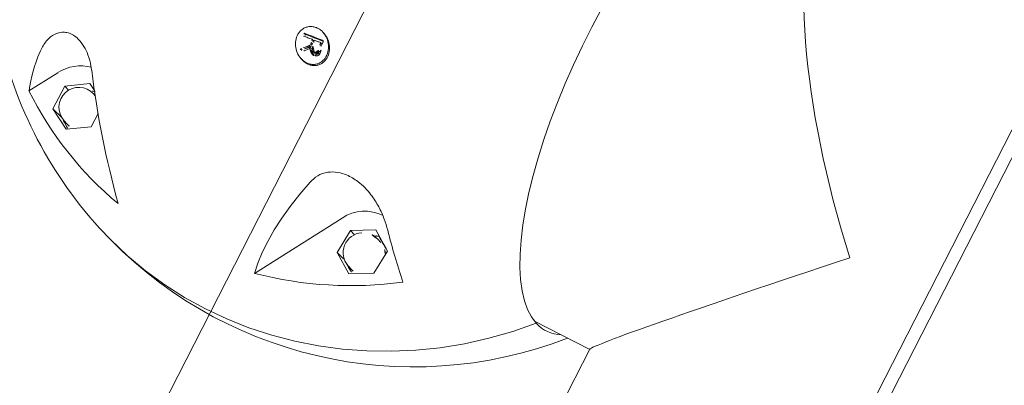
# Model space of a CAD drawing. Extents: x 5459245 to 5462690, y 5971016 to 5972523.
# Tile 93 of 136: x 5462451.7736 to 5462452.0055, y 5972211.7122 to 5972211.7982. Entities that reach past the tile are written whole.
import ezdxf

# ---------------------------------------------------------------- set-up
doc = ezdxf.new("R2010")
doc.units = 0
doc.layers.add('A_MAŁA ARCHITEKTURA', color=195, linetype='CONTINUOUS', lineweight=9)

# ---------------------------------------------------------------- blocks, each defined once
blk = doc.blocks.new('A$C43995eb0')
at = {"layer": 'A_MAŁA ARCHITEKTURA', "linetype": 'Continuous'}
for p, q in [((3236.28, 1.5), (3546.15, 1.5)), ((3236.28, -1.5), (3546.15, -1.5)), ((3513.1, -66.5), (3586.55, -66.5)), ((3513.14, -81.1), (3513.14, -66.5)), ((3514.21, -119.44), (3510.99, -124.17)), ((3520.28, -119.91), (3514.21, -119.44)), ((3520.32, -119.99), (3520.21, -119.91)), ((3523.12, -125.12), (3520.28, -119.91)), ((3512.01, -122.82), (3512.15, -122.47)), ((3513.14, -121.74), (3512.77, -122.73)), ((3510.99, -124.17), (3513.83, -129.37)), ((3519.9, -129.85), (3523.12, -125.12)), ((3521.54, -126.03), (3521.91, -125.04)), ((3513.83, -129.37), (3514.33, -128.12)), ((3513.83, -129.37), (3519.9, -129.85)), ((3519.9, -129.85), (3520.53, -127.82)), ((3512.14, -132.5), (3533.11, -144.89)), ((3475.38, -156.06), (3475.25, -156.4)), ((3477.81, -155.46), (3477.68, -155.8)), ((3478.02, -157.59), (3477.9, -157.93)), ((3478.79, -157.4), (3478.66, -157.74)), ((3479.16, -157.34), (3478.79, -157.4)), ((3479.16, -157.34), (3479.03, -157.68)), ((3479.94, -157.06), (3479.82, -157.4)), ((3479.82, -157.4), (3480.24, -157.54)), ((3480.24, -157.54), (3480.86, -158.03)), ((3480.36, -156.29), (3480.49, -155.95)), ((3477.59, -159.86), (3477.46, -160.2)), ((3479.03, -157.68), (3478.66, -157.74)), ((3481.16, -158.97), (3481.03, -159.31)), ((3483.14, -158.17), (3483.26, -157.83)), ((3519.9, -194.86), (3516.4, -194.83)), ((3523.12, -199.88), (3519.9, -194.86)), ((3511.96, -198.06), (3510.99, -199.76)), ((3512.98, -197.33), (3512.77, -197.9)), ((3510.99, -199.76), (3514.21, -204.78)), ((3520.28, -204.83), (3523.12, -199.88)), ((3521.54, -201.2), (3521.91, -200.22)), ((3514.21, -204.78), (3514.69, -203.54)), ((3520.28, -204.83), (3521.14, -202.01)), ((3514.21, -204.78), (3520.28, -204.83)), ((3512.14, -207.67), (3519.04, -211.76))]:
    blk.add_line(p, q, dxfattribs=at)
at = {"layer": 'A_MAŁA ARCHITEKTURA'}
blk.add_line((3296.64, -150), (3596.64, -150), dxfattribs=at)
at = {"layer": 'A_MAŁA ARCHITEKTURA', "linetype": 'Continuous', "flags": 128}
for points in [[(3513.39, -80.5), (3512.58, -82.16), (3511.43, -83.79), (3509.92, -85.39), (3508.08, -86.95), (3505.92, -88.46), (3503.43, -89.91), (3500.64, -91.29), (3497.57, -92.61), (3494.22, -93.84), (3490.62, -94.98), (3486.78, -96.03), (3482.73, -96.99), (3478.49, -97.84), (3474.08, -98.58), (3469.52, -99.21), (3464.84, -99.72), (3460.06, -100.11), (3455.21, -100.39), (3450.31, -100.54), (3445.4, -100.57), (3440.49, -100.48)], [(3540.23, -182.29), (3541.47, -178.77), (3543.03, -173.45), (3544.25, -168.04), (3545.12, -162.55), (3545.65, -157.01), (3545.82, -151.43), (3545.65, -145.84), (3545.12, -140.25), (3544.25, -134.68), (3543.03, -129.16), (3541.47, -123.71), (3539.58, -118.33), (3537.35, -113.06), (3534.81, -107.91), (3531.95, -102.89), (3528.8, -98.03), (3525.35, -93.35), (3521.62, -88.85), (3517.63, -84.57), (3513.39, -80.5)], [(3513.39, -80.5), (3517.63, -84.57), (3521.62, -88.85), (3525.35, -93.35), (3528.8, -98.03), (3531.95, -102.89), (3534.81, -107.91), (3537.35, -113.06), (3539.58, -118.33), (3541.47, -123.71), (3543.03, -129.16), (3544.25, -134.68), (3545.12, -140.25), (3545.65, -145.84), (3545.82, -151.43), (3545.65, -157.01), (3545.12, -162.55), (3544.25, -168.04), (3543.03, -173.45), (3541.47, -178.77), (3540.23, -182.29)], [(3533.11, -144.89), (3530.61, -145.31), (3527.9, -145.54), (3525, -145.59), (3521.92, -145.45), (3518.67, -145.12), (3515.26, -144.61), (3511.7, -143.91), (3508.02, -143.04)], [(3476.96, -155.43), (3477.02, -156.03), (3477.08, -156.62), (3477.15, -157.22), (3477.21, -157.82), (3477.27, -158.41), (3477.33, -159.01), (3477.4, -159.6), (3477.46, -160.2)], [(3477.12, -155.39), (3477.15, -155.69), (3477.21, -156.29), (3477.27, -156.88), (3477.34, -157.48), (3477.4, -158.07), (3477.46, -158.67), (3477.52, -159.26), (3477.59, -159.86)], [(3477.84, -157.38), (3477.82, -157.19), (3477.8, -156.99), (3477.78, -156.79), (3477.76, -156.59), (3477.74, -156.39), (3477.72, -156.2), (3477.7, -156), (3477.68, -155.8)], [(3478.12, -160.04), (3478.09, -159.77), (3478.06, -159.51), (3478.03, -159.25), (3478.01, -158.98), (3477.98, -158.72), (3477.95, -158.46), (3477.92, -158.19), (3477.9, -157.93)]]:
    blk.add_lwpolyline(points, dxfattribs=at)
at = {"layer": 'A_MAŁA ARCHITEKTURA', "linetype": 'Continuous'}
for centre, radius, start, end in [((3446.64, -147.06), 100, 339.3723, 48.3177), ((3505.7, -77.55), 8.24, 339.0249, 25.379), ((3408.35, -4.97), 154.59, 311.0173, 315.7275), ((3445.35, -164.35), 89.89, 12.5031, 34.9315), ((3517.07, -123.24), 4.21, 117.4348, 159.0248), ((3517.15, -124.38), 4.69, 159.3723, 210.8826), ((3516.93, -124.05), 9.71, 180.4965, 240.4372), ((3518.07, -123.6), 4.11, 339.416, 3.0194), ((3517.15, -124.38), 4.69, 210.8826, 339.3723), ((3414.69, 102.7), 265.54, 283.5642, 284.0565), ((3415.15, 102.03), 265, 283.6761, 284.0285), ((3415.02, 101.69), 265, 283.6761, 284.0285), ((3414.92, 101.47), 266.39, 283.662, 283.9767), ((3415, 102.37), 267.49, 283.6275, 283.7964), ((3414.42, 103.38), 270.71, 283.4947, 283.6384), ((3414.87, 102.03), 267.49, 283.6275, 283.7964), ((3653.99, 4.3), 238.08, 223.1396, 223.4097), ((3654.11, 4.63), 238.08, 223.1396, 223.4097), ((3652.77, 3.71), 236.04, 223.2543, 223.6109), ((3416.72, 93.88), 261.24, 284.252, 284.4408), ((3416.74, 94.66), 261.69, 284.2521, 284.3588), ((3414.29, 103.04), 270.71, 283.4947, 283.6384), ((3390.05, -25.86), 211.01, 303.9892, 312.6827), ((3446.64, -147.06), 100, 308.0836, 339.3723), ((3453.49, -163.2), 81.58, 323.4716, 347.4066), ((3517.15, -199.55), 4.69, 159.3723, 339.3723), ((3518.06, -198.77), 4.12, 339.4307, 5.4281), ((3517.09, -199.09), 9.91, 192.2904, 240.014), ((3507.48, -178.45), 35.25, 273.7835, 289.1452)]:
    blk.add_arc(centre, radius, start, end, dxfattribs=at)
for major_axis, ratio, start_param, end_param in [((63.23, 63.23), 0.32571, 3.456467, 4.694036), ((66.49, -66.49), 0.018355, 5.027263, 6.264833)]:
    blk.add_ellipse((3446.64, 0), major_axis=major_axis, ratio=ratio, start_param=start_param, end_param=end_param, dxfattribs=at)
for points, knots in [([(3513.84, -119.98), (3513.46, -120.6), (3512.92, -121.49), (3512.33, -122.38), (3512.1, -122.71), (3512.03, -122.8), (3512.01, -122.82)], [0, 0, 0, 0, 0.550039, 0.782247, 0.957036, 1, 1, 1, 1]), ([(3508.02, -143.04), (3507.3, -142.79), (3505.86, -142.3), (3504.06, -140.59), (3502.97, -138.4), (3502.49, -135.83), (3502.68, -133.28), (3503.31, -130.89), (3504.31, -128.47), (3505.81, -125.95), (3507.75, -123.53), (3509.14, -122.23), (3509.81, -121.61)], [0, 0, 0, 0, 0.094019, 0.188841, 0.270931, 0.344624, 0.451218, 0.531644, 0.61223, 0.744947, 0.877933, 1, 1, 1, 1]), ([(3512.01, -122.82), (3512.01, -122.82), (3512.06, -122.99), (3512.21, -123.4), (3512.42, -123.81), (3512.53, -124.04)], [0, 0, 0, 0, 0.000558, 0.45576, 1, 1, 1, 1]), ([(3520.49, -127.79), (3520.57, -127.69), (3520.75, -127.45), (3521.41, -126.44), (3522.09, -125.35), (3522.59, -124.51), (3522.69, -124.33)], [0, 0, 0, 0, 0.154974, 0.39109, 0.874919, 1, 1, 1, 1]), ([(3475.43, -156.09), (3475.59, -155.69), (3475.97, -154.77), (3477.12, -153.69), (3478.58, -152.93), (3480.19, -152.7), (3481.5, -153.02), (3482.39, -153.6), (3482.94, -154.2), (3483.33, -154.93), (3483.55, -155.74), (3483.56, -156.58), (3483.48, -157.3), (3483.28, -157.68), (3483.21, -157.8)], [0, 0, 0, 0, 0.094854, 0.219662, 0.344285, 0.468617, 0.592744, 0.655055, 0.717734, 0.780164, 0.842873, 0.90571, 0.968475, 1, 1, 1, 1]), ([(3475.6, -159.98), (3475.46, -159.75), (3475.18, -159.28), (3474.98, -158.46), (3474.95, -157.62), (3475.14, -156.51), (3475.79, -155.22), (3476.98, -154.03), (3478.45, -153.27), (3480.06, -153.04), (3481.37, -153.36), (3482.26, -153.94), (3482.81, -154.54), (3483.2, -155.26), (3483.42, -156.08), (3483.44, -156.92), (3483.25, -158.04), (3482.61, -159.33), (3481.42, -160.54), (3479.95, -161.3), (3478.6, -161.49), (3477.55, -161.33), (3476.8, -161.05), (3476.12, -160.61), (3475.77, -160.19), (3475.6, -159.98)], [0, 0, 0, 0, 0.0313435, 0.0625318, 0.0938026, 0.1251433, 0.1874596, 0.2500586, 0.3123842, 0.3746623, 0.4367766, 0.4681118, 0.4993121, 0.5306226, 0.5619461, 0.5932963, 0.6248095, 0.6873754, 0.7499059, 0.8124357, 0.8747345, 0.9060142, 0.9373593, 0.9686271, 1, 1, 1, 1]), ([(3479.18, -154.89), (3479.38, -154.84), (3479.78, -154.75), (3480.3, -154.73), (3480.67, -154.92), (3480.89, -155.15), (3481.04, -155.43), (3481.08, -155.64), (3481.1, -155.74)], [0, 0, 0, 0, 0.250604, 0.499509, 0.62436, 0.749471, 0.874588, 1, 1, 1, 1]), ([(3480.41, -155.92), (3480.4, -155.86), (3480.38, -155.73), (3480.28, -155.57), (3480.15, -155.44), (3479.92, -155.35), (3479.62, -155.33), (3479.38, -155.38), (3479.26, -155.41)], [0, 0, 0, 0, 0.125005, 0.249629, 0.374612, 0.499949, 0.749343, 1, 1, 1, 1]), ([(3480.54, -155.58), (3480.53, -155.52), (3480.51, -155.39), (3480.41, -155.23), (3480.27, -155.11), (3480.05, -155.01), (3479.74, -154.99), (3479.51, -155.05), (3479.39, -155.07)], [0, 0, 0, 0, 0.125005, 0.249629, 0.374612, 0.499949, 0.749343, 1, 1, 1, 1]), ([(3480.39, -158.16), (3480.22, -157.97), (3479.95, -157.69), (3479.53, -157.38), (3479.28, -157.35), (3479.16, -157.34)], [0, 0, 0, 0, 0.50164, 0.769801, 1, 1, 1, 1]), ([(3479.26, -157.03), (3479.4, -157), (3479.67, -156.93), (3480, -156.76), (3480.22, -156.56), (3480.34, -156.36), (3480.41, -156.15), (3480.41, -155.99), (3480.41, -155.92)], [0, 0, 0, 0, 0.250609, 0.497863, 0.622976, 0.748938, 0.87435, 1, 1, 1, 1]), ([(3481.1, -155.74), (3481.1, -155.84), (3481.11, -156.03), (3481.04, -156.31), (3480.92, -156.58), (3480.7, -156.89), (3480.33, -157.19), (3479.99, -157.33), (3479.82, -157.4)], [0, 0, 0, 0, 0.124959, 0.250384, 0.375597, 0.500572, 0.749726, 1, 1, 1, 1]), ([(3481.14, -156.02), (3481.11, -156.09), (3481.04, -156.25), (3480.82, -156.55), (3480.45, -156.85), (3480.11, -156.99), (3479.94, -157.06)], [0, 0, 0, 0, 0.1405384, 0.31256, 0.6555096, 1, 1, 1, 1]), ([(3480.48, -155.95), (3480.5, -155.9), (3480.55, -155.78), (3480.54, -155.66), (3480.54, -155.58)], [0, 0, 0, 0, 0.4025703, 1, 1, 1, 1]), ([(3480.26, -158.5), (3480.09, -158.31), (3479.82, -158.03), (3479.4, -157.72), (3479.15, -157.69), (3479.03, -157.68)], [0, 0, 0, 0, 0.50164, 0.769801, 1, 1, 1, 1]), ([(3512.1, -197.83), (3512.14, -197.98), (3512.25, -198.37), (3512.43, -198.78), (3512.54, -199.03)], [0, 0, 0, 0, 0.379733, 1, 1, 1, 1]), ([(3509.81, -213.63), (3508.86, -213.64), (3506.95, -213.67), (3504.67, -212.79), (3503.3, -211.46), (3502.71, -210.08), (3502.52, -208.73), (3502.79, -207), (3503.72, -205.04), (3505.25, -203.08), (3506.76, -201.72), (3507.75, -201.02), (3508.02, -200.83)], [0, 0, 0, 0, 0.174816, 0.349121, 0.487759, 0.558039, 0.628131, 0.711653, 0.795688, 0.870344, 0.964497, 1, 1, 1, 1]), ([(3521.35, -201.6), (3521.43, -201.5), (3521.87, -200.92), (3522.42, -200.16), (3522.82, -199.54), (3522.87, -199.48)], [0, 0, 0, 0, 0.163154, 0.914985, 1, 1, 1, 1])]:
    blk.add_open_spline(points, degree=3, knots=knots, dxfattribs=at)

msp = doc.modelspace()

# ---------------------------------------------------------------- block references
at = {"layer": 'A_MAŁA ARCHITEKTURA', "xscale": 0.001, "yscale": 0.001, "zscale": 0.001, "rotation": 242.9301705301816}
msp.add_blockref('A$C43995eb0', (5462453.5658, 5972214.81866), dxfattribs=at)

doc.saveas('drawing.dxf')
